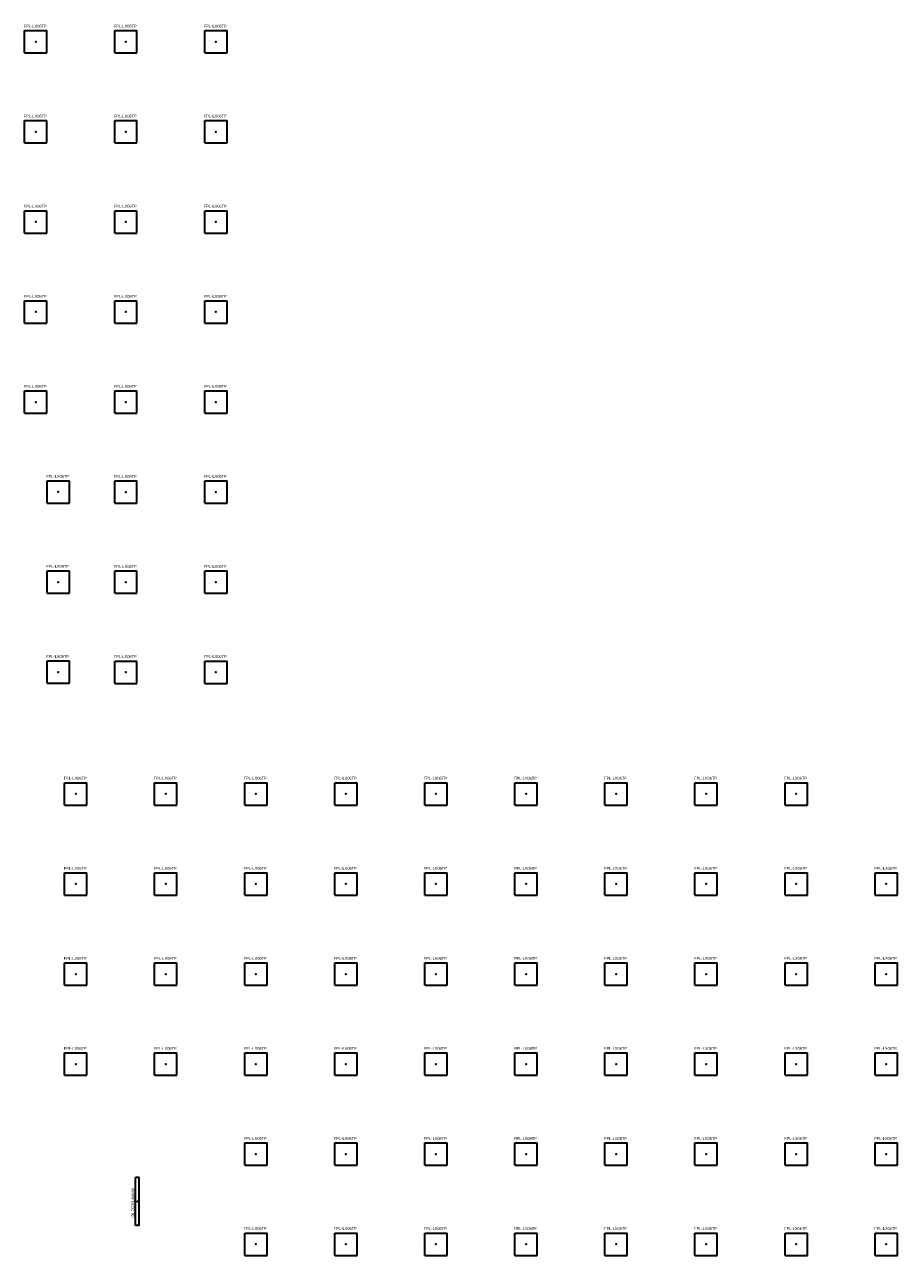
# Model space of a CAD drawing. Header units: millimetres. Extents: x 890656 to 1318430, y -176164 to -124367.
# Tile 9 of 10: x 1231415 to 1254675, y -175019 to -142222. Entities that reach past the tile are written whole.
import ezdxf
from ezdxf.enums import TextEntityAlignment as Align

# ---------------------------------------------------------------- set-up
doc = ezdxf.new("R2010")
doc.units = ezdxf.units.MM
for name, color, linetype, lineweight in [('BuildingDesign - Svítidla', 150, 'Continuous', 35), ('QL popis', 150, 'Continuous', 35), ('QL svítidla', 150, 'Continuous', 35)]:
    doc.layers.add(name, color=color, linetype=linetype, lineweight=lineweight)
doc.styles.get("Standard").update_dxf_attribs({"font": 'arial.ttf'})

# ---------------------------------------------------------------- blocks, each defined once
blk = doc.blocks.new('RECTANGLE')
at = {"layer": 'QL svítidla', "linetype": 'Continuous'}
for p, q in [((-5, 5), (5, 5)), ((-5, -5), (5, -5))]:
    blk.add_line(p, q, dxfattribs=at)
at = {"layer": 'QL svítidla'}
for p, q in [((-5, -5), (-5, 5)), ((5, -5), (5, 5))]:
    blk.add_line(p, q, dxfattribs=at)
blk.add_point((0, 0), dxfattribs=at)
at = {"layer": 'QL popis', "flags": 8}
blk.add_attdef('POPIS', text='', height=1, dxfattribs=at).set_placement((-0.25, 6), align=Align.BOTTOM_CENTER)
at = {"layer": 'QL popis', "linetype": 'Continuous', "flags": 1}
blk.add_attdef('SVITIDLO', (0, 0), '', height=2, dxfattribs=at)

msp = doc.modelspace()

# ---------------------------------------------------------------- block references
at = {"layer": 'BuildingDesign - Svítidla'}
ref = msp.add_blockref('RECTANGLE', (1231713, -142679, 3250), dxfattribs=dict(at, xscale=59.5, yscale=59.5))
ref.add_attrib('POPIS', 'FPL-LX06TP', dxfattribs={"layer": 'QL popis', "height": 75, "flags": 8}).set_placement((1231698, -142322, 3250), align=Align.BOTTOM_CENTER)
ref = msp.add_blockref('RECTANGLE', (1234113, -142679, 3250), dxfattribs=dict(at, xscale=59.5, yscale=59.5))
ref.add_attrib('POPIS', 'FPL-LX06TP', dxfattribs={"layer": 'QL popis', "height": 75, "flags": 8}).set_placement((1234098, -142322, 3250), align=Align.BOTTOM_CENTER)
ref = msp.add_blockref('RECTANGLE', (1236513, -142679, 3250), dxfattribs=dict(at, xscale=59.5, yscale=59.5))
ref.add_attrib('POPIS', 'FPL-LX06TP', dxfattribs={"layer": 'QL popis', "height": 75, "flags": 8}).set_placement((1236498, -142322, 3250), align=Align.BOTTOM_CENTER)
ref = msp.add_blockref('RECTANGLE', (1231713, -145079, 3250), dxfattribs=dict(at, xscale=59.5, yscale=59.5))
ref.add_attrib('POPIS', 'FPL-LX06TP', dxfattribs={"layer": 'QL popis', "height": 75, "flags": 8}).set_placement((1231698, -144722, 3250), align=Align.BOTTOM_CENTER)
ref = msp.add_blockref('RECTANGLE', (1234113, -145079, 3250), dxfattribs=dict(at, xscale=59.5, yscale=59.5))
ref.add_attrib('POPIS', 'FPL-LX06TP', dxfattribs={"layer": 'QL popis', "height": 75, "flags": 8}).set_placement((1234098, -144722, 3250), align=Align.BOTTOM_CENTER)
ref = msp.add_blockref('RECTANGLE', (1236513, -145079, 3250), dxfattribs=dict(at, xscale=59.5, yscale=59.5))
ref.add_attrib('POPIS', 'FPL-LX06TP', dxfattribs={"layer": 'QL popis', "height": 75, "flags": 8}).set_placement((1236498, -144722, 3250), align=Align.BOTTOM_CENTER)
ref = msp.add_blockref('RECTANGLE', (1231713, -147479, 3250), dxfattribs=dict(at, xscale=59.5, yscale=59.5))
ref.add_attrib('POPIS', 'FPL-LX06TP', dxfattribs={"layer": 'QL popis', "height": 75, "flags": 8}).set_placement((1231698, -147122, 3250), align=Align.BOTTOM_CENTER)
ref = msp.add_blockref('RECTANGLE', (1234113, -147479, 3250), dxfattribs=dict(at, xscale=59.5, yscale=59.5))
ref.add_attrib('POPIS', 'FPL-LX06TP', dxfattribs={"layer": 'QL popis', "height": 75, "flags": 8}).set_placement((1234098, -147122, 3250), align=Align.BOTTOM_CENTER)
ref = msp.add_blockref('RECTANGLE', (1236513, -147479, 3250), dxfattribs=dict(at, xscale=59.5, yscale=59.5))
ref.add_attrib('POPIS', 'FPL-LX06TP', dxfattribs={"layer": 'QL popis', "height": 75, "flags": 8}).set_placement((1236498, -147122, 3250), align=Align.BOTTOM_CENTER)
ref = msp.add_blockref('RECTANGLE', (1231713, -149879, 3250), dxfattribs=dict(at, xscale=59.5, yscale=59.5))
ref.add_attrib('POPIS', 'FPL-LX06TP', dxfattribs={"layer": 'QL popis', "height": 75, "flags": 8}).set_placement((1231698, -149522, 3250), align=Align.BOTTOM_CENTER)
ref = msp.add_blockref('RECTANGLE', (1234113, -149879, 3250), dxfattribs=dict(at, xscale=59.5, yscale=59.5))
ref.add_attrib('POPIS', 'FPL-LX06TP', dxfattribs={"layer": 'QL popis', "height": 75, "flags": 8}).set_placement((1234098, -149522, 3250), align=Align.BOTTOM_CENTER)
ref = msp.add_blockref('RECTANGLE', (1236513, -149879, 3250), dxfattribs=dict(at, xscale=59.5, yscale=59.5))
ref.add_attrib('POPIS', 'FPL-LX06TP', dxfattribs={"layer": 'QL popis', "height": 75, "flags": 8}).set_placement((1236498, -149522, 3250), align=Align.BOTTOM_CENTER)
ref = msp.add_blockref('RECTANGLE', (1231713, -152279, 3250), dxfattribs=dict(at, xscale=59.5, yscale=59.5))
ref.add_attrib('POPIS', 'FPL-LX06TP', dxfattribs={"layer": 'QL popis', "height": 75, "flags": 8}).set_placement((1231698, -151922, 3250), align=Align.BOTTOM_CENTER)
ref = msp.add_blockref('RECTANGLE', (1234113, -152279, 3250), dxfattribs=dict(at, xscale=59.5, yscale=59.5))
ref.add_attrib('POPIS', 'FPL-LX06TP', dxfattribs={"layer": 'QL popis', "height": 75, "flags": 8}).set_placement((1234098, -151922, 3250), align=Align.BOTTOM_CENTER)
ref = msp.add_blockref('RECTANGLE', (1236513, -152279, 3250), dxfattribs=dict(at, xscale=59.5, yscale=59.5))
ref.add_attrib('POPIS', 'FPL-LX06TP', dxfattribs={"layer": 'QL popis', "height": 75, "flags": 8}).set_placement((1236498, -151922, 3250), align=Align.BOTTOM_CENTER)
ref = msp.add_blockref('RECTANGLE', (1232310, -154676, 3250), dxfattribs=dict(at, xscale=59.5, yscale=59.5))
ref.add_attrib('POPIS', 'FPL-LX06TP', dxfattribs={"layer": 'QL popis', "height": 75, "flags": 8}).set_placement((1232296, -154319, 3250), align=Align.BOTTOM_CENTER)
ref = msp.add_blockref('RECTANGLE', (1234113, -154679, 3250), dxfattribs=dict(at, xscale=59.5, yscale=59.5))
ref.add_attrib('POPIS', 'FPL-LX06TP', dxfattribs={"layer": 'QL popis', "height": 75, "flags": 8}).set_placement((1234098, -154322, 3250), align=Align.BOTTOM_CENTER)
ref = msp.add_blockref('RECTANGLE', (1236513, -154679, 3250), dxfattribs=dict(at, xscale=59.5, yscale=59.5))
ref.add_attrib('POPIS', 'FPL-LX06TP', dxfattribs={"layer": 'QL popis', "height": 75, "flags": 8}).set_placement((1236498, -154322, 3250), align=Align.BOTTOM_CENTER)
ref = msp.add_blockref('RECTANGLE', (1232310, -157076, 3250), dxfattribs=dict(at, xscale=59.5, yscale=59.5))
ref.add_attrib('POPIS', 'FPL-LX06TP', dxfattribs={"layer": 'QL popis', "height": 75, "flags": 8}).set_placement((1232296, -156719, 3250), align=Align.BOTTOM_CENTER)
ref = msp.add_blockref('RECTANGLE', (1234113, -157079, 3250), dxfattribs=dict(at, xscale=59.5, yscale=59.5))
ref.add_attrib('POPIS', 'FPL-LX06TP', dxfattribs={"layer": 'QL popis', "height": 75, "flags": 8}).set_placement((1234098, -156722, 3250), align=Align.BOTTOM_CENTER)
ref = msp.add_blockref('RECTANGLE', (1236513, -157079, 3250), dxfattribs=dict(at, xscale=59.5, yscale=59.5))
ref.add_attrib('POPIS', 'FPL-LX06TP', dxfattribs={"layer": 'QL popis', "height": 75, "flags": 8}).set_placement((1236498, -156722, 3250), align=Align.BOTTOM_CENTER)
ref = msp.add_blockref('RECTANGLE', (1232310, -159476, 3250), dxfattribs=dict(at, xscale=59.5, yscale=59.5))
ref.add_attrib('POPIS', 'FPL-LX06TP', dxfattribs={"layer": 'QL popis', "height": 75, "flags": 8}).set_placement((1232296, -159119, 3250), align=Align.BOTTOM_CENTER)
ref = msp.add_blockref('RECTANGLE', (1234113, -159479, 3250), dxfattribs=dict(at, xscale=59.5, yscale=59.5))
ref.add_attrib('POPIS', 'FPL-LX06TP', dxfattribs={"layer": 'QL popis', "height": 75, "flags": 8}).set_placement((1234098, -159122, 3250), align=Align.BOTTOM_CENTER)
ref = msp.add_blockref('RECTANGLE', (1236513, -159479, 3250), dxfattribs=dict(at, xscale=59.5, yscale=59.5))
ref.add_attrib('POPIS', 'FPL-LX06TP', dxfattribs={"layer": 'QL popis', "height": 75, "flags": 8}).set_placement((1236498, -159122, 3250), align=Align.BOTTOM_CENTER)
ref = msp.add_blockref('RECTANGLE', (1232778, -162721, 3250), dxfattribs=dict(at, xscale=59.5, yscale=59.5))
ref.add_attrib('POPIS', 'FPL-LX06TP', dxfattribs={"layer": 'QL popis', "height": 75, "flags": 8}).set_placement((1232763, -162364, 3250), align=Align.BOTTOM_CENTER)
ref = msp.add_blockref('RECTANGLE', (1235178, -162721, 3250), dxfattribs=dict(at, xscale=59.5, yscale=59.5))
ref.add_attrib('POPIS', 'FPL-LX06TP', dxfattribs={"layer": 'QL popis', "height": 75, "flags": 8}).set_placement((1235163, -162364, 3250), align=Align.BOTTOM_CENTER)
ref = msp.add_blockref('RECTANGLE', (1237578, -162721, 3250), dxfattribs=dict(at, xscale=59.5, yscale=59.5))
ref.add_attrib('POPIS', 'FPL-LX06TP', dxfattribs={"layer": 'QL popis', "height": 75, "flags": 8}).set_placement((1237563, -162364, 3250), align=Align.BOTTOM_CENTER)
ref = msp.add_blockref('RECTANGLE', (1239978, -162721, 3250), dxfattribs=dict(at, xscale=59.5, yscale=59.5))
ref.add_attrib('POPIS', 'FPL-LX06TP', dxfattribs={"layer": 'QL popis', "height": 75, "flags": 8}).set_placement((1239963, -162364, 3250), align=Align.BOTTOM_CENTER)
ref = msp.add_blockref('RECTANGLE', (1242378, -162721, 3250), dxfattribs=dict(at, xscale=59.5, yscale=59.5))
ref.add_attrib('POPIS', 'FPL-LX06TP', dxfattribs={"layer": 'QL popis', "height": 75, "flags": 8}).set_placement((1242363, -162364, 3250), align=Align.BOTTOM_CENTER)
ref = msp.add_blockref('RECTANGLE', (1244778, -162721, 3250), dxfattribs=dict(at, xscale=59.5, yscale=59.5))
ref.add_attrib('POPIS', 'FPL-LX06TP', dxfattribs={"layer": 'QL popis', "height": 75, "flags": 8}).set_placement((1244763, -162364, 3250), align=Align.BOTTOM_CENTER)
ref = msp.add_blockref('RECTANGLE', (1247178, -162721, 3250), dxfattribs=dict(at, xscale=59.5, yscale=59.5))
ref.add_attrib('POPIS', 'FPL-LX06TP', dxfattribs={"layer": 'QL popis', "height": 75, "flags": 8}).set_placement((1247163, -162364, 3250), align=Align.BOTTOM_CENTER)
ref = msp.add_blockref('RECTANGLE', (1249578, -162721, 3250), dxfattribs=dict(at, xscale=59.5, yscale=59.5))
ref.add_attrib('POPIS', 'FPL-LX06TP', dxfattribs={"layer": 'QL popis', "height": 75, "flags": 8}).set_placement((1249563, -162364, 3250), align=Align.BOTTOM_CENTER)
ref = msp.add_blockref('RECTANGLE', (1251978, -162721, 3250), dxfattribs=dict(at, xscale=59.5, yscale=59.5))
ref.add_attrib('POPIS', 'FPL-LX06TP', dxfattribs={"layer": 'QL popis', "height": 75, "flags": 8}).set_placement((1251963, -162364, 3250), align=Align.BOTTOM_CENTER)
ref = msp.add_blockref('RECTANGLE', (1232778, -165121, 3250), dxfattribs=dict(at, xscale=59.5, yscale=59.5))
ref.add_attrib('POPIS', 'FPL-LX06TP', dxfattribs={"layer": 'QL popis', "height": 75, "flags": 8}).set_placement((1232763, -164764, 3250), align=Align.BOTTOM_CENTER)
ref = msp.add_blockref('RECTANGLE', (1235178, -165121, 3250), dxfattribs=dict(at, xscale=59.5, yscale=59.5))
ref.add_attrib('POPIS', 'FPL-LX06TP', dxfattribs={"layer": 'QL popis', "height": 75, "flags": 8}).set_placement((1235163, -164764, 3250), align=Align.BOTTOM_CENTER)
ref = msp.add_blockref('RECTANGLE', (1237578, -165121, 3250), dxfattribs=dict(at, xscale=59.5, yscale=59.5))
ref.add_attrib('POPIS', 'FPL-LX06TP', dxfattribs={"layer": 'QL popis', "height": 75, "flags": 8}).set_placement((1237563, -164764, 3250), align=Align.BOTTOM_CENTER)
ref = msp.add_blockref('RECTANGLE', (1239978, -165121, 3250), dxfattribs=dict(at, xscale=59.5, yscale=59.5))
ref.add_attrib('POPIS', 'FPL-LX06TP', dxfattribs={"layer": 'QL popis', "height": 75, "flags": 8}).set_placement((1239963, -164764, 3250), align=Align.BOTTOM_CENTER)
ref = msp.add_blockref('RECTANGLE', (1242378, -165121, 3250), dxfattribs=dict(at, xscale=59.5, yscale=59.5))
ref.add_attrib('POPIS', 'FPL-LX06TP', dxfattribs={"layer": 'QL popis', "height": 75, "flags": 8}).set_placement((1242363, -164764, 3250), align=Align.BOTTOM_CENTER)
ref = msp.add_blockref('RECTANGLE', (1244778, -165121, 3250), dxfattribs=dict(at, xscale=59.5, yscale=59.5))
ref.add_attrib('POPIS', 'FPL-LX06TP', dxfattribs={"layer": 'QL popis', "height": 75, "flags": 8}).set_placement((1244763, -164764, 3250), align=Align.BOTTOM_CENTER)
ref = msp.add_blockref('RECTANGLE', (1247178, -165121, 3250), dxfattribs=dict(at, xscale=59.5, yscale=59.5))
ref.add_attrib('POPIS', 'FPL-LX06TP', dxfattribs={"layer": 'QL popis', "height": 75, "flags": 8}).set_placement((1247163, -164764, 3250), align=Align.BOTTOM_CENTER)
ref = msp.add_blockref('RECTANGLE', (1249578, -165121, 3250), dxfattribs=dict(at, xscale=59.5, yscale=59.5))
ref.add_attrib('POPIS', 'FPL-LX06TP', dxfattribs={"layer": 'QL popis', "height": 75, "flags": 8}).set_placement((1249563, -164764, 3250), align=Align.BOTTOM_CENTER)
ref = msp.add_blockref('RECTANGLE', (1251978, -165121, 3250), dxfattribs=dict(at, xscale=59.5, yscale=59.5))
ref.add_attrib('POPIS', 'FPL-LX06TP', dxfattribs={"layer": 'QL popis', "height": 75, "flags": 8}).set_placement((1251963, -164764, 3250), align=Align.BOTTOM_CENTER)
ref = msp.add_blockref('RECTANGLE', (1254378, -165121, 3250), dxfattribs=dict(at, xscale=59.5, yscale=59.5))
ref.add_attrib('POPIS', 'FPL-LX06TP', dxfattribs={"layer": 'QL popis', "height": 75, "flags": 8}).set_placement((1254363, -164764, 3250), align=Align.BOTTOM_CENTER)
ref = msp.add_blockref('RECTANGLE', (1232778, -167521, 3250), dxfattribs=dict(at, xscale=59.5, yscale=59.5))
ref.add_attrib('POPIS', 'FPL-LX06TP', dxfattribs={"layer": 'QL popis', "height": 75, "flags": 8}).set_placement((1232763, -167164, 3250), align=Align.BOTTOM_CENTER)
ref = msp.add_blockref('RECTANGLE', (1235178, -167521, 3250), dxfattribs=dict(at, xscale=59.5, yscale=59.5))
ref.add_attrib('POPIS', 'FPL-LX06TP', dxfattribs={"layer": 'QL popis', "height": 75, "flags": 8}).set_placement((1235163, -167164, 3250), align=Align.BOTTOM_CENTER)
ref = msp.add_blockref('RECTANGLE', (1237578, -167521, 3250), dxfattribs=dict(at, xscale=59.5, yscale=59.5))
ref.add_attrib('POPIS', 'FPL-LX06TP', dxfattribs={"layer": 'QL popis', "height": 75, "flags": 8}).set_placement((1237563, -167164, 3250), align=Align.BOTTOM_CENTER)
ref = msp.add_blockref('RECTANGLE', (1239978, -167521, 3250), dxfattribs=dict(at, xscale=59.5, yscale=59.5))
ref.add_attrib('POPIS', 'FPL-LX06TP', dxfattribs={"layer": 'QL popis', "height": 75, "flags": 8}).set_placement((1239963, -167164, 3250), align=Align.BOTTOM_CENTER)
ref = msp.add_blockref('RECTANGLE', (1242378, -167521, 3250), dxfattribs=dict(at, xscale=59.5, yscale=59.5))
ref.add_attrib('POPIS', 'FPL-LX06TP', dxfattribs={"layer": 'QL popis', "height": 75, "flags": 8}).set_placement((1242363, -167164, 3250), align=Align.BOTTOM_CENTER)
ref = msp.add_blockref('RECTANGLE', (1244778, -167521, 3250), dxfattribs=dict(at, xscale=59.5, yscale=59.5))
ref.add_attrib('POPIS', 'FPL-LX06TP', dxfattribs={"layer": 'QL popis', "height": 75, "flags": 8}).set_placement((1244763, -167164, 3250), align=Align.BOTTOM_CENTER)
ref = msp.add_blockref('RECTANGLE', (1247178, -167521, 3250), dxfattribs=dict(at, xscale=59.5, yscale=59.5))
ref.add_attrib('POPIS', 'FPL-LX06TP', dxfattribs={"layer": 'QL popis', "height": 75, "flags": 8}).set_placement((1247163, -167164, 3250), align=Align.BOTTOM_CENTER)
ref = msp.add_blockref('RECTANGLE', (1249578, -167521, 3250), dxfattribs=dict(at, xscale=59.5, yscale=59.5))
ref.add_attrib('POPIS', 'FPL-LX06TP', dxfattribs={"layer": 'QL popis', "height": 75, "flags": 8}).set_placement((1249563, -167164, 3250), align=Align.BOTTOM_CENTER)
ref = msp.add_blockref('RECTANGLE', (1251978, -167521, 3250), dxfattribs=dict(at, xscale=59.5, yscale=59.5))
ref.add_attrib('POPIS', 'FPL-LX06TP', dxfattribs={"layer": 'QL popis', "height": 75, "flags": 8}).set_placement((1251963, -167164, 3250), align=Align.BOTTOM_CENTER)
ref = msp.add_blockref('RECTANGLE', (1254378, -167521, 3250), dxfattribs=dict(at, xscale=59.5, yscale=59.5))
ref.add_attrib('POPIS', 'FPL-LX06TP', dxfattribs={"layer": 'QL popis', "height": 75, "flags": 8}).set_placement((1254363, -167164, 3250), align=Align.BOTTOM_CENTER)
ref = msp.add_blockref('RECTANGLE', (1232778, -169921, 3250), dxfattribs=dict(at, xscale=59.5, yscale=59.5))
ref.add_attrib('POPIS', 'FPL-LX06TP', dxfattribs={"layer": 'QL popis', "height": 75, "flags": 8}).set_placement((1232763, -169564, 3250), align=Align.BOTTOM_CENTER)
ref = msp.add_blockref('RECTANGLE', (1235178, -169921, 3250), dxfattribs=dict(at, xscale=59.5, yscale=59.5))
ref.add_attrib('POPIS', 'FPL-LX06TP', dxfattribs={"layer": 'QL popis', "height": 75, "flags": 8}).set_placement((1235163, -169564, 3250), align=Align.BOTTOM_CENTER)
ref = msp.add_blockref('RECTANGLE', (1237578, -169921, 3250), dxfattribs=dict(at, xscale=59.5, yscale=59.5))
ref.add_attrib('POPIS', 'FPL-LX06TP', dxfattribs={"layer": 'QL popis', "height": 75, "flags": 8}).set_placement((1237563, -169564, 3250), align=Align.BOTTOM_CENTER)
ref = msp.add_blockref('RECTANGLE', (1239978, -169921, 3250), dxfattribs=dict(at, xscale=59.5, yscale=59.5))
ref.add_attrib('POPIS', 'FPL-LX06TP', dxfattribs={"layer": 'QL popis', "height": 75, "flags": 8}).set_placement((1239963, -169564, 3250), align=Align.BOTTOM_CENTER)
ref = msp.add_blockref('RECTANGLE', (1242378, -169921, 3250), dxfattribs=dict(at, xscale=59.5, yscale=59.5))
ref.add_attrib('POPIS', 'FPL-LX06TP', dxfattribs={"layer": 'QL popis', "height": 75, "flags": 8}).set_placement((1242363, -169564, 3250), align=Align.BOTTOM_CENTER)
ref = msp.add_blockref('RECTANGLE', (1244778, -169921, 3250), dxfattribs=dict(at, xscale=59.5, yscale=59.5))
ref.add_attrib('POPIS', 'FPL-LX06TP', dxfattribs={"layer": 'QL popis', "height": 75, "flags": 8}).set_placement((1244763, -169564, 3250), align=Align.BOTTOM_CENTER)
ref = msp.add_blockref('RECTANGLE', (1247178, -169921, 3250), dxfattribs=dict(at, xscale=59.5, yscale=59.5))
ref.add_attrib('POPIS', 'FPL-LX06TP', dxfattribs={"layer": 'QL popis', "height": 75, "flags": 8}).set_placement((1247163, -169564, 3250), align=Align.BOTTOM_CENTER)
ref = msp.add_blockref('RECTANGLE', (1249578, -169921, 3250), dxfattribs=dict(at, xscale=59.5, yscale=59.5))
ref.add_attrib('POPIS', 'FPL-LX06TP', dxfattribs={"layer": 'QL popis', "height": 75, "flags": 8}).set_placement((1249563, -169564, 3250), align=Align.BOTTOM_CENTER)
ref = msp.add_blockref('RECTANGLE', (1251978, -169921, 3250), dxfattribs=dict(at, xscale=59.5, yscale=59.5))
ref.add_attrib('POPIS', 'FPL-LX06TP', dxfattribs={"layer": 'QL popis', "height": 75, "flags": 8}).set_placement((1251963, -169564, 3250), align=Align.BOTTOM_CENTER)
ref = msp.add_blockref('RECTANGLE', (1254378, -169921, 3250), dxfattribs=dict(at, xscale=59.5, yscale=59.5))
ref.add_attrib('POPIS', 'FPL-LX06TP', dxfattribs={"layer": 'QL popis', "height": 75, "flags": 8}).set_placement((1254363, -169564, 3250), align=Align.BOTTOM_CENTER)
ref = msp.add_blockref('RECTANGLE', (1237578, -172321, 3250), dxfattribs=dict(at, xscale=59.5, yscale=59.5))
ref.add_attrib('POPIS', 'FPL-LX06TP', dxfattribs={"layer": 'QL popis', "height": 75, "flags": 8}).set_placement((1237563, -171964, 3250), align=Align.BOTTOM_CENTER)
ref = msp.add_blockref('RECTANGLE', (1239978, -172321, 3250), dxfattribs=dict(at, xscale=59.5, yscale=59.5))
ref.add_attrib('POPIS', 'FPL-LX06TP', dxfattribs={"layer": 'QL popis', "height": 75, "flags": 8}).set_placement((1239963, -171964, 3250), align=Align.BOTTOM_CENTER)
ref = msp.add_blockref('RECTANGLE', (1242378, -172321, 3250), dxfattribs=dict(at, xscale=59.5, yscale=59.5))
ref.add_attrib('POPIS', 'FPL-LX06TP', dxfattribs={"layer": 'QL popis', "height": 75, "flags": 8}).set_placement((1242363, -171964, 3250), align=Align.BOTTOM_CENTER)
ref = msp.add_blockref('RECTANGLE', (1244778, -172321, 3250), dxfattribs=dict(at, xscale=59.5, yscale=59.5))
ref.add_attrib('POPIS', 'FPL-LX06TP', dxfattribs={"layer": 'QL popis', "height": 75, "flags": 8}).set_placement((1244763, -171964, 3250), align=Align.BOTTOM_CENTER)
ref = msp.add_blockref('RECTANGLE', (1247178, -172321, 3250), dxfattribs=dict(at, xscale=59.5, yscale=59.5))
ref.add_attrib('POPIS', 'FPL-LX06TP', dxfattribs={"layer": 'QL popis', "height": 75, "flags": 8}).set_placement((1247163, -171964, 3250), align=Align.BOTTOM_CENTER)
ref = msp.add_blockref('RECTANGLE', (1249578, -172321, 3250), dxfattribs=dict(at, xscale=59.5, yscale=59.5))
ref.add_attrib('POPIS', 'FPL-LX06TP', dxfattribs={"layer": 'QL popis', "height": 75, "flags": 8}).set_placement((1249563, -171964, 3250), align=Align.BOTTOM_CENTER)
ref = msp.add_blockref('RECTANGLE', (1251978, -172321, 3250), dxfattribs=dict(at, xscale=59.5, yscale=59.5))
ref.add_attrib('POPIS', 'FPL-LX06TP', dxfattribs={"layer": 'QL popis', "height": 75, "flags": 8}).set_placement((1251963, -171964, 3250), align=Align.BOTTOM_CENTER)
ref = msp.add_blockref('RECTANGLE', (1254378, -172321, 3250), dxfattribs=dict(at, xscale=59.5, yscale=59.5))
ref.add_attrib('POPIS', 'FPL-LX06TP', dxfattribs={"layer": 'QL popis', "height": 75, "flags": 8}).set_placement((1254363, -171964, 3250), align=Align.BOTTOM_CENTER)
ref = msp.add_blockref('RECTANGLE', (1234420, -173586, 2910), dxfattribs=dict(at, xscale=128, yscale=10, rotation=89.99999999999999))
ref.add_attrib('POPIS', 'QL 2G30L840/W', dxfattribs={"layer": 'QL popis', "height": 75, "rotation": 90, "flags": 8}).set_placement((1234360, -173618, 2910), align=Align.BOTTOM_CENTER)
ref = msp.add_blockref('RECTANGLE', (1237578, -174721, 3250), dxfattribs=dict(at, xscale=59.5, yscale=59.5))
ref.add_attrib('POPIS', 'FPL-LX06TP', dxfattribs={"layer": 'QL popis', "height": 75, "flags": 8}).set_placement((1237563, -174364, 3250), align=Align.BOTTOM_CENTER)
ref = msp.add_blockref('RECTANGLE', (1239978, -174721, 3250), dxfattribs=dict(at, xscale=59.5, yscale=59.5))
ref.add_attrib('POPIS', 'FPL-LX06TP', dxfattribs={"layer": 'QL popis', "height": 75, "flags": 8}).set_placement((1239963, -174364, 3250), align=Align.BOTTOM_CENTER)
ref = msp.add_blockref('RECTANGLE', (1242378, -174721, 3250), dxfattribs=dict(at, xscale=59.5, yscale=59.5))
ref.add_attrib('POPIS', 'FPL-LX06TP', dxfattribs={"layer": 'QL popis', "height": 75, "flags": 8}).set_placement((1242363, -174364, 3250), align=Align.BOTTOM_CENTER)
ref = msp.add_blockref('RECTANGLE', (1244778, -174721, 3250), dxfattribs=dict(at, xscale=59.5, yscale=59.5))
ref.add_attrib('POPIS', 'FPL-LX06TP', dxfattribs={"layer": 'QL popis', "height": 75, "flags": 8}).set_placement((1244763, -174364, 3250), align=Align.BOTTOM_CENTER)
ref = msp.add_blockref('RECTANGLE', (1247178, -174721, 3250), dxfattribs=dict(at, xscale=59.5, yscale=59.5))
ref.add_attrib('POPIS', 'FPL-LX06TP', dxfattribs={"layer": 'QL popis', "height": 75, "flags": 8}).set_placement((1247163, -174364, 3250), align=Align.BOTTOM_CENTER)
ref = msp.add_blockref('RECTANGLE', (1249578, -174721, 3250), dxfattribs=dict(at, xscale=59.5, yscale=59.5))
ref.add_attrib('POPIS', 'FPL-LX06TP', dxfattribs={"layer": 'QL popis', "height": 75, "flags": 8}).set_placement((1249563, -174364, 3250), align=Align.BOTTOM_CENTER)
ref = msp.add_blockref('RECTANGLE', (1251978, -174721, 3250), dxfattribs=dict(at, xscale=59.5, yscale=59.5))
ref.add_attrib('POPIS', 'FPL-LX06TP', dxfattribs={"layer": 'QL popis', "height": 75, "flags": 8}).set_placement((1251963, -174364, 3250), align=Align.BOTTOM_CENTER)
ref = msp.add_blockref('RECTANGLE', (1254378, -174721, 3250), dxfattribs=dict(at, xscale=59.5, yscale=59.5))
ref.add_attrib('POPIS', 'FPL-LX06TP', dxfattribs={"layer": 'QL popis', "height": 75, "flags": 8}).set_placement((1254363, -174364, 3250), align=Align.BOTTOM_CENTER)

doc.saveas('drawing.dxf')
